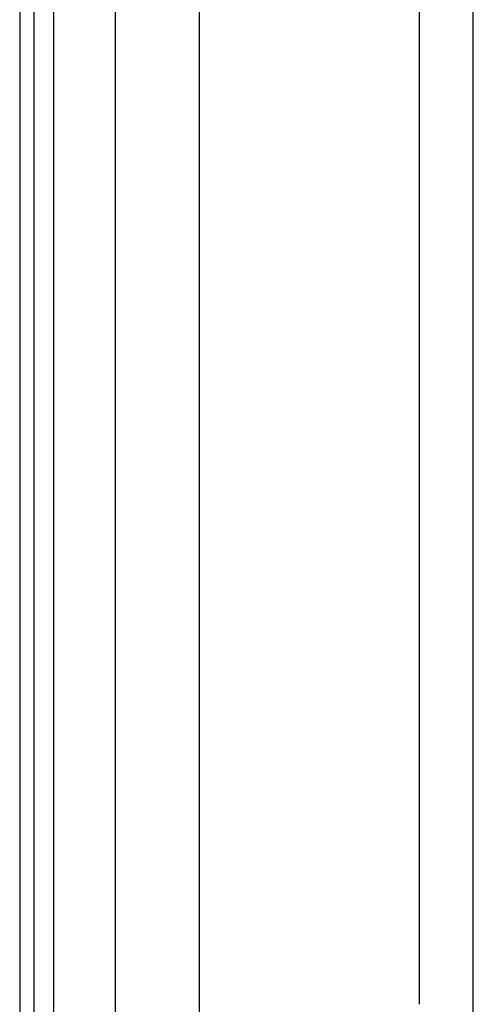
# Model space of a CAD drawing. Header units: inches. Extents: x 5 to 161, y 9 to 87.
# Tile 62 of 195: x 4.72 to 6.86, y 31.65 to 36.29. Entities that reach past the tile are written whole.
import ezdxf

# ---------------------------------------------------------------- set-up
doc = ezdxf.new("R2010")
doc.units = ezdxf.units.IN
doc.header["$MEASUREMENT"] = 0
doc.layers.add('Visible Edges(ANSI)', color=7, linetype='Continuous', lineweight=25)
doc.layers.add('Visible Tangent Edges(ANSI)', color=7, linetype='Continuous', lineweight=25)

msp = doc.modelspace()

# ---------------------------------------------------------------- linework, layer by layer
at = {"layer": 'Visible Edges(ANSI)'}
for p, q in [((4.7205, 62.5151), (4.7205, 21.0341)), ((4.7885, 21.0341), (4.7885, 62.5151)), ((5.1725, 25.506), (5.1725, 41.3922)), ((5.5662, 41.3912), (5.5662, 25.5069)), ((6.8575, 31.5639), (6.8575, 36.4857)), ((6.6033, 31.6499), (6.6033, 36.3997))]:
    msp.add_line(p, q, dxfattribs=at)
at = {"layer": 'Visible Tangent Edges(ANSI)'}
msp.add_line((4.8815, 21.0341), (4.8815, 62.5151), dxfattribs=at)

doc.saveas('drawing.dxf')
